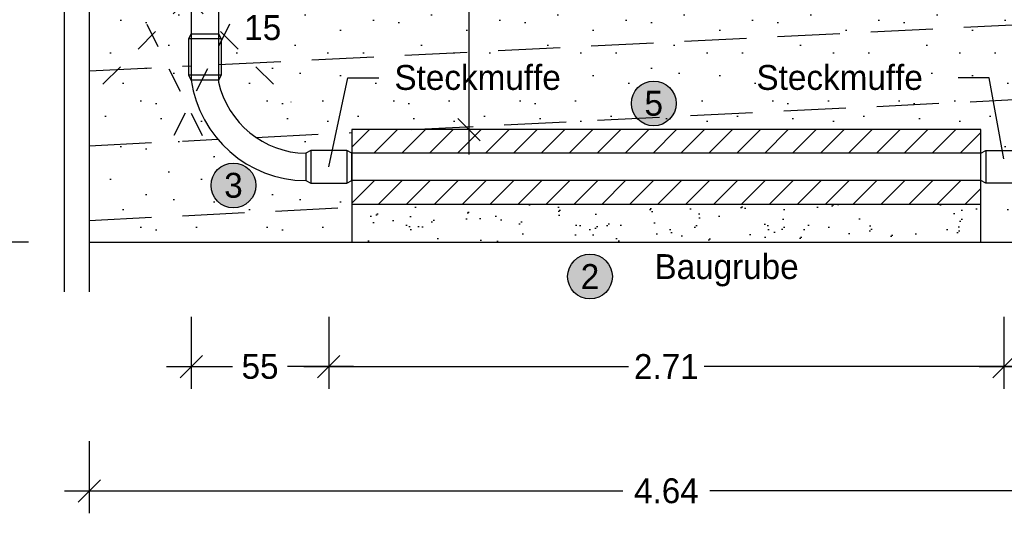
# Model space of a CAD drawing. Header units: metres. Extents: x -8 to 484, y -254 to 116.
# Tile 24 of 172: x 7.6 to 11.56, y 21.73 to 23.72. Entities that reach past the tile are written whole.
import ezdxf
from ezdxf import colors
from ezdxf.entities.mleader import LeaderData, LeaderLine
from ezdxf.math import Vec2, Vec3

# ---------------------------------------------------------------- set-up
doc = ezdxf.new("R2010")
doc.units = ezdxf.units.M
doc.linetypes.add('STRICHLINIE', pattern=[0.75, 0.5, -0.25])
doc.linetypes.add('STRICHPUNKT', pattern=[25.4, 12.7, -6.35, 0, -6.35])
for name, color, linetype in [('GTU_A_Druckbereich', 7, 'STRICHPUNKT'), ('GTU_P', 1, 'Continuous'), ('GTU_P_Baugrube', 11, 'Continuous'), ('GTU_P_Baugrube_Bemaßung', 11, 'Continuous'), ('GTU_P_Baugrube_Beschriftung', 11, 'Continuous'), ('GTU_P_Bemaßung', 1, 'Continuous'), ('GTU_P_Beschriftung', 1, 'Continuous'), ('GTU_P_Dritter_Beschriftung', 191, 'Continuous')]:
    doc.layers.add(name, color=color, linetype=linetype)
doc.styles.add('PROVI', font='PROVI.SHX')
doc.dimstyles.new('1zu50', dxfattribs={"dimscale": 0.5, "dimtxt": 0.2, "dimasz": 0.18, "dimexe": 0.18, "dimexo": 0.02, "dimgap": 0.09, "dimtad": 0, "dimtih": 1, "dimtoh": 1, "dimzin": 4, "dimdsep": 46, "dimtxsty": 'PROVI', "dimblk1": 'OBLIQUE', "dimblk2": 'OBLIQUE', "dimsah": 1, "dimcen": 0.3, "dimdle": 0.2, "dimclrd": 256, "dimclre": 256, "dimclrt": 256, "dimadec": 0, "dimazin": 0, "dimtfac": 1, "dimtdec": 4, "dimtofl": 0, "dimtmove": 2, "dimatfit": 3, "dimldrblk": 'NONE', "dimfxl": 0.4, "dimfxlon": 1, "dimtfill": 1, "dimtfillclr": 256, "dimtolj": 1, "dimtzin": 0, "dimlwd": -1, "dimlwe": -1, "dimarcsym": 0})
doc.dimstyles.new('1zu50 (cm)', dxfattribs={"dimscale": 0.5, "dimtxt": 0.2, "dimasz": 0.18, "dimexe": 0.18, "dimexo": 0.02, "dimgap": 0.09, "dimtad": 0, "dimtih": 1, "dimtoh": 1, "dimdec": 0, "dimlfac": 100, "dimzin": 4, "dimdsep": 46, "dimtxsty": 'PROVI', "dimblk1": 'OBLIQUE', "dimblk2": 'OBLIQUE', "dimsah": 1, "dimcen": 0.3, "dimdle": 0.2, "dimclrd": 256, "dimclre": 256, "dimclrt": 256, "dimadec": 0, "dimazin": 0, "dimtfac": 1, "dimtdec": 4, "dimtofl": 0, "dimtmove": 2, "dimatfit": 3, "dimldrblk": 'NONE', "dimfxl": 0.4, "dimfxlon": 1, "dimtfill": 1, "dimtfillclr": 256, "dimtolj": 1, "dimtzin": 0, "dimlwd": -1, "dimlwe": -1, "dimarcsym": 0})

# ---------------------------------------------------------------- blocks, each defined once
blk = doc.blocks.new('Druckbereich')
at = {"layer": 'GTU_A_Druckbereich', "linetype": 'STRICHLINIE', "ltscale": 0.2}
for q in [(-1.5862, -1.5485), (-1.2743, -1.7733)]:
    blk.add_line((-0.7377, -0.7), q, dxfattribs=at)
blk = doc.blocks.new('_None')
blk = doc.blocks.new('_OBLIQUE')
at = {"color": 0, "linetype": 'ByBlock'}
blk.add_line((-0.5, -0.5), (0.5, 0.5), dxfattribs=at)
blk = doc.blocks.new('*D137')
at = {"layer": 'Defpoints', "color": 0, "linetype": 'Continuous'}
for p in [(8.5, 24.2932), (8.6547, 24.2932), (8.6547, 23.8752)]:
    blk.add_point(p, dxfattribs=at)
at = {"layer": 'GTU_P_Bemaßung', "linetype": 'Continuous'}
for p, q in [((8.5, 24.0752), (8.5, 23.7852)), ((8.6547, 24.0752), (8.6547, 23.7852)), ((8.4, 23.8752), (8.7547, 23.8752))]:
    blk.add_line(p, q, dxfattribs=at)
at = {"layer": 'GTU_P_Bemaßung', "linetype": 'Continuous', "xscale": 0.09, "yscale": 0.09, "zscale": 0.09, "rotation": 180}
blk.add_blockref('_OBLIQUE', (8.5, 23.8752), dxfattribs=at)
at = {"layer": 'GTU_P_Bemaßung', "linetype": 'Continuous', "xscale": 0.09, "yscale": 0.09, "zscale": 0.09}
blk.add_blockref('_OBLIQUE', (8.6547, 23.8752), dxfattribs=at)
at = {"layer": 'GTU_P_Bemaßung', "linetype": 'Continuous', "insert": (8.5773, 23.6828), "char_height": 0.1, "attachment_point": 5, "style": 'PROVI', "bg_fill": 3, "box_fill_scale": 1.1, "bg_fill_color": 256, "bg_fill_true_color": 13158600, "bg_fill_transparency": 0}
blk.add_mtext('\\A1;15', dxfattribs=at)
blk = doc.blocks.new('*D138')
at = {"layer": 'Defpoints', "color": 0, "linetype": 'Continuous'}
for p in [(9.697, 24.7732), (9.4065, 23.2732), (9.6697, 23.2732)]:
    blk.add_point(p, dxfattribs=at)
at = {"layer": 'GTU_P_Bemaßung', "linetype": 'Continuous'}
for p, q in [((9.4065, 24.8732), (9.4065, 24.1205)), ((9.6065, 24.7732), (9.3165, 24.7732)), ((9.4065, 23.1732), (9.4065, 23.926)), ((9.6065, 23.2732), (9.3165, 23.2732))]:
    blk.add_line(p, q, dxfattribs=at)
at = {"layer": 'GTU_P_Bemaßung', "linetype": 'Continuous', "xscale": 0.09, "yscale": 0.09, "zscale": 0.09}
for p, rotation in [((9.4065, 24.7732), 90), ((9.4065, 23.2732), 270)]:
    blk.add_blockref('_OBLIQUE', p, dxfattribs=dict(at, rotation=rotation))
at = {"layer": 'GTU_P_Bemaßung', "linetype": 'Continuous', "insert": (9.4065, 24.0232), "char_height": 0.1, "attachment_point": 5, "style": 'PROVI', "bg_fill": 3, "box_fill_scale": 1.1, "bg_fill_color": 256, "bg_fill_true_color": 13158600, "bg_fill_transparency": 0}
blk.add_mtext('\\A1;1.50', dxfattribs=at)
blk = doc.blocks.new('*D139')
at = {"layer": 'Defpoints', "color": 0, "linetype": 'Continuous'}
for p in [(8.29, 23.4722), (8.8428, 23.1235), (8.8428, 22.3207)]:
    blk.add_point(p, dxfattribs=at)
at = {"layer": 'GTU_P_Bemaßung', "linetype": 'Continuous'}
for p, q in [((8.29, 22.5207), (8.29, 22.2307)), ((8.8428, 22.5207), (8.8428, 22.2307)), ((8.19, 22.3207), (8.4561, 22.3207)), ((8.9428, 22.3207), (8.6767, 22.3207))]:
    blk.add_line(p, q, dxfattribs=at)
at = {"layer": 'GTU_P_Bemaßung', "linetype": 'Continuous', "xscale": 0.09, "yscale": 0.09, "zscale": 0.09, "rotation": 180}
blk.add_blockref('_OBLIQUE', (8.29, 22.3207), dxfattribs=at)
at = {"layer": 'GTU_P_Bemaßung', "linetype": 'Continuous', "xscale": 0.09, "yscale": 0.09, "zscale": 0.09}
blk.add_blockref('_OBLIQUE', (8.8428, 22.3207), dxfattribs=at)
at = {"layer": 'GTU_P_Bemaßung', "linetype": 'Continuous', "insert": (8.5664, 22.3207), "char_height": 0.1, "attachment_point": 5, "style": 'PROVI', "bg_fill": 3, "box_fill_scale": 1.1, "bg_fill_color": 256, "bg_fill_true_color": 13158600, "bg_fill_transparency": 0}
blk.add_mtext('\\A1;55', dxfattribs=at)
blk = doc.blocks.new('*D142')
at = {"layer": 'Defpoints', "color": 0, "linetype": 'Continuous'}
for p in [(8.8428, 23.1235), (11.5569, 23.0582), (11.5569, 22.3207)]:
    blk.add_point(p, dxfattribs=at)
at = {"layer": 'GTU_P_Bemaßung', "linetype": 'Continuous'}
for p, q in [((8.8428, 22.5207), (8.8428, 22.2307)), ((11.5569, 22.5207), (11.5569, 22.2307)), ((8.7428, 22.3207), (10.0479, 22.3207)), ((11.6569, 22.3207), (10.3519, 22.3207))]:
    blk.add_line(p, q, dxfattribs=at)
at = {"layer": 'GTU_P_Bemaßung', "linetype": 'Continuous', "xscale": 0.09, "yscale": 0.09, "zscale": 0.09, "rotation": 180}
blk.add_blockref('_OBLIQUE', (8.8428, 22.3207), dxfattribs=at)
at = {"layer": 'GTU_P_Bemaßung', "linetype": 'Continuous', "xscale": 0.09, "yscale": 0.09, "zscale": 0.09}
blk.add_blockref('_OBLIQUE', (11.5569, 22.3207), dxfattribs=at)
at = {"layer": 'GTU_P_Bemaßung', "linetype": 'Continuous', "insert": (10.1999, 22.3207), "char_height": 0.1, "attachment_point": 5, "style": 'PROVI', "bg_fill": 3, "box_fill_scale": 1.1, "bg_fill_color": 256, "bg_fill_true_color": 13158600, "bg_fill_transparency": 0}
blk.add_mtext('\\A1;2.71', dxfattribs=at)
blk = doc.blocks.new('*D143')
at = {"layer": 'Defpoints', "color": 0, "linetype": 'Continuous'}
for p in [(12.1101, 23.4722), (11.5569, 23.0582), (12.1101, 22.3207)]:
    blk.add_point(p, dxfattribs=at)
at = {"layer": 'GTU_P_Bemaßung', "linetype": 'Continuous'}
for p, q in [((11.5569, 22.5207), (11.5569, 22.2307)), ((12.1101, 22.5207), (12.1101, 22.2307)), ((11.4569, 22.3207), (11.7232, 22.3207)), ((12.2101, 22.3207), (11.9438, 22.3207))]:
    blk.add_line(p, q, dxfattribs=at)
at = {"layer": 'GTU_P_Bemaßung', "linetype": 'Continuous', "xscale": 0.09, "yscale": 0.09, "zscale": 0.09, "rotation": 180}
blk.add_blockref('_OBLIQUE', (11.5569, 22.3207), dxfattribs=at)
at = {"layer": 'GTU_P_Bemaßung', "linetype": 'Continuous', "xscale": 0.09, "yscale": 0.09, "zscale": 0.09}
blk.add_blockref('_OBLIQUE', (12.1101, 22.3207), dxfattribs=at)
at = {"layer": 'GTU_P_Bemaßung', "linetype": 'Continuous', "insert": (11.8335, 22.3207), "char_height": 0.1, "attachment_point": 5, "style": 'PROVI', "bg_fill": 3, "box_fill_scale": 1.1, "bg_fill_color": 256, "bg_fill_true_color": 13158600, "bg_fill_transparency": 0}
blk.add_mtext('\\A1;55', dxfattribs=at)
blk = doc.blocks.new('*D213')
at = {"layer": 'Defpoints', "color": 0, "linetype": 'Continuous'}
for p in [(7.88, 22.8207), (12.5201, 22.8207), (12.5201, 21.8207)]:
    blk.add_point(p, dxfattribs=at)
at = {"layer": 'GTU_P_Baugrube_Bemaßung', "linetype": 'Continuous'}
for p, q in [((7.88, 22.0207), (7.88, 21.7307)), ((12.5201, 22.0207), (12.5201, 21.7307)), ((7.78, 21.8207), (10.0251, 21.8207)), ((12.6201, 21.8207), (10.3751, 21.8207))]:
    blk.add_line(p, q, dxfattribs=at)
at = {"layer": 'GTU_P_Baugrube_Bemaßung', "linetype": 'Continuous', "xscale": 0.09, "yscale": 0.09, "zscale": 0.09, "rotation": 180}
blk.add_blockref('_OBLIQUE', (7.88, 21.8207), dxfattribs=at)
at = {"layer": 'GTU_P_Baugrube_Bemaßung', "linetype": 'Continuous', "xscale": 0.09, "yscale": 0.09, "zscale": 0.09}
blk.add_blockref('_OBLIQUE', (12.5201, 21.8207), dxfattribs=at)
at = {"layer": 'GTU_P_Baugrube_Bemaßung', "linetype": 'Continuous', "insert": (10.2001, 21.8207), "char_height": 0.1, "attachment_point": 5, "style": 'PROVI', "bg_fill": 3, "box_fill_scale": 1.1, "bg_fill_color": 256, "bg_fill_true_color": 13158600, "bg_fill_transparency": 0}
blk.add_mtext('\\A1;4.64', dxfattribs=at)
blk = doc.blocks.new('*D221')
at = {"layer": 'Defpoints', "color": 0, "linetype": 'Continuous'}
for p in [(7.88, 24.7732), (7.4361, 22.8207), (7.88, 22.8207)]:
    blk.add_point(p, dxfattribs=at)
at = {"layer": 'GTU_P_Baugrube_Bemaßung', "linetype": 'Continuous'}
for p, q in [((7.4361, 24.8732), (7.4361, 23.8965)), ((7.6361, 24.7732), (7.3461, 24.7732)), ((7.4361, 22.7207), (7.4361, 23.6974)), ((7.6361, 22.8207), (7.3461, 22.8207))]:
    blk.add_line(p, q, dxfattribs=at)
at = {"layer": 'GTU_P_Baugrube_Bemaßung', "linetype": 'Continuous', "xscale": 0.09, "yscale": 0.09, "zscale": 0.09}
for p, rotation in [((7.4361, 24.7732), 90), ((7.4361, 22.8207), 270)]:
    blk.add_blockref('_OBLIQUE', p, dxfattribs=dict(at, rotation=rotation))
at = {"layer": 'GTU_P_Baugrube_Bemaßung', "linetype": 'Continuous', "insert": (7.4361, 23.797), "char_height": 0.1, "attachment_point": 5, "style": 'PROVI', "bg_fill": 3, "box_fill_scale": 1.1, "bg_fill_color": 256, "bg_fill_true_color": 13158600, "bg_fill_transparency": 0}
blk.add_mtext('\\A1;1.95', dxfattribs=at)

msp = doc.modelspace()

# ---------------------------------------------------------------- hatches: boundary and pattern name
at = {"layer": 'GTU_P'}
h = msp.add_hatch(dxfattribs=at)
h.set_pattern_fill('SCREED', color=256, scale=0.02, angle=45, style=0)
h.set_pattern_definition([(45, (3.51503, -58.58), (0.5388154, 0.8980256), [-0.127, 0, -0.381, 0]), (45, (3.50605, -58.57102), (0.5388154, 0.8980256), [-0.0508, 0, -0.1778, 0, -0.09144, 0, -0.381, 0]), (45, (3.49707, -58.56204), (0.5388154, 0.8980256), [-0.0254, 0, -0.127, 0, -0.127, 0, -0.2794, 0, -0.09144, 0]), (45, (3.4881, -58.55306), (0.5388154, 0.8980256), [-0.09144, 0, -0.4064, 0]), (45, (3.4791, -58.54408), (0.5388154, 0.8980256), [-0.3048, 0, -0.3048, 0]), (45, (3.47013, -58.5351), (0.5388154, 0.8980256), [-0.4318, 0]), (45, (3.46115, -58.52612), (0.5388154, 0.8980256), [-0.127, 0, -0.5588, 0]), (45, (3.45217, -58.51714), (0.5388154, 0.8980256), [-0.1778, 0, -0.1016, 0]), (45, (3.4432, -58.50816), (0.5388154, 0.8980256), [-0.254, 0]), (45, (3.42523, -58.4902), (0.5388154, 0.8980256), [-0.03556, 0, -0.381, 0, -0.2286, 0]), (45, (3.41625, -58.48122), (0.5388154, 0.8980256), [-0.0508, 0, -0.00508, 0, -0.127, 0]), (45, (3.40727, -58.47224), (0.5388154, 0.8980256), [-0.0254, 0, -0.3302, 0, -0.381, 0]), (45, (3.39829, -58.46326), (0.5388154, 0.8980256), [-0.254, 0]), (45, (3.3893, -58.45428), (0.5388154, 0.8980256), [-0.127, 0, -0.5334, 0]), (45, (3.37135, -58.43632), (0.5388154, 0.8980256), [-0.6096, 0]), (45, (3.36237, -58.42734), (0.5388154, 0.8980256), [-0.127, 0, -0.01016, 0, -0.1778, 0]), (45, (3.35338, -58.41836), (0.5388154, 0.8980256), [-0.03556, 0, -0.254, 0, -0.1016, 0, -0.1778, 0, -0.2032, 0]), (45, (3.3444, -58.40938), (0.5388154, 0.8980256), [-0.0762, 0, -0.1016, 0, -0.254, 0, -0.01016, 0, -0.127, 0]), (45, (3.33542, -58.4004), (0.5388154, 0.8980256), [-0.254, 0])])
h.paths.add_polyline_path([(8.9356, 22.9732), (8.9356, 22.8237), (11.4641, 22.8253), (11.4641, 22.9732)])
at = {"layer": 'GTU_P_Baugrube', "linetype": 'Continuous', "transparency": 33554687}
h = msp.add_hatch(dxfattribs=at)
h.set_pattern_fill('DOTS2', color=256, scale=0.02, style=0)
h.paths.add_polyline_path([(8.9356, 22.961), (7.88, 22.9082), (7.88, 22.8207), (8.9356, 22.8207)])
h.paths.add_polyline_path([(8.9154, 23.0582), (8.7702, 23.0582), (8.75, 23.0682, -0.21835), (8.3963, 23.2344), (7.88, 23.2086), (7.88, 22.9082), (8.9356, 22.961), (8.9356, 23.0682)])
h.paths.add_polyline_path([(8.29, 23.5295), (7.88, 23.509), (7.88, 23.2086), (8.3963, 23.2344, -0.141711), (8.29, 23.4722)])
h.paths.add_polyline_path([(8.29, 23.8298), (7.88, 23.8093), (7.88, 23.509), (8.29, 23.5295)])
h.paths.add_polyline_path([(7.88, 23.8093), (8.29, 23.8298), (8.29, 24.1432), (7.88, 24.1432)])
h.paths.add_polyline_path([(8.65, 24.1432), (8.4, 24.1432), (8.4, 23.8353), (12.0001, 24.0153), (12.0001, 24.1432), (11.7501, 24.1432), (11.7501, 24.3032), (8.65, 24.1482)])
h.paths.add_polyline_path([(8.4, 23.535), (12.0001, 23.715), (12.0001, 24.0153), (8.4, 23.8353)])
h.paths.add_polyline_path([(8.5499, 23.2421), (8.9356, 23.2614), (8.9356, 23.2732), (9.1735, 23.2732), (11.985, 23.4138, 0.036041), (12.0001, 23.4642), (12.0001, 23.715), (8.4, 23.535), (8.4, 23.4642, 0.190425)])
h.paths.add_polyline_path([(8.9154, 23.1889), (8.9356, 23.1782), (8.9356, 23.2614), (8.5499, 23.2421, 0.14715), (8.75, 23.1782), (8.7702, 23.1889)])
h.paths.add_polyline_path([(11.4641, 23.1782), (11.4843, 23.1889), (11.6296, 23.1889), (11.6497, 23.1782, 0.30669), (11.985, 23.4138), (9.1735, 23.2732), (11.4641, 23.2732)])
h.paths.add_polyline_path([(11.6296, 23.0582), (11.4843, 23.0582), (11.4641, 23.0682), (11.4641, 22.8207), (12.5201, 22.8207), (12.5201, 23.1402), (11.8288, 23.1056, -0.09835), (11.6497, 23.0682)])
h.paths.add_polyline_path([(11.8288, 23.1056), (12.5201, 23.1402), (12.5201, 23.4406), (12.0995, 23.4196, -0.232663)])
h.paths.add_polyline_path([(12.1101, 23.4722, -0.028622), (12.0995, 23.4196), (12.5201, 23.4406), (12.5201, 23.741), (12.1101, 23.7205)])
h.paths.add_polyline_path([(12.1101, 23.7205), (12.5201, 23.741), (12.5201, 24.0413), (12.1101, 24.0208)])
h.paths.add_polyline_path([(12.5201, 24.1432), (12.1101, 24.1432), (12.1101, 24.0208), (12.5201, 24.0413)])
at = {"layer": 'GTU_P_Beschriftung', "true_color": 0xffffff}
msp.add_hatch(color=7, dxfattribs=at).paths.add_polyline_path([(10.2392, 23.3785, 1), (10.0592, 23.3785, 1)])

# ---------------------------------------------------------------- linework, layer by layer
at = {"layer": 'GTU_A_Druckbereich', "linetype": 'STRICHLINIE', "ltscale": 0.2}
for q in [(8.6909, 23.3847), (8.379, 23.1599)]:
    msp.add_line((7.8423, 24.2332), q, dxfattribs=at)
at = {"layer": 'GTU_P'}
for p, q in [((8.4106, 23.4924), (8.28, 23.4924)), ((8.7702, 23.1889), (8.7702, 23.0582)), ((8.9154, 23.1889), (8.9154, 23.0582)), ((11.4843, 23.1889), (11.4843, 23.0582)), ((11.4641, 23.0682), (8.9356, 23.0682))]:
    msp.add_line(p, q, dxfattribs=at)
at = {"layer": 'GTU_P', "linetype": 'Continuous'}
for points in [[(8.29, 24.3932), (8.29, 23.4722, 0.371558), (8.75, 23.0682)], [(8.4, 24.3932), (8.4, 23.4642, 0.347307), (8.75, 23.1782)]]:
    msp.add_lwpolyline(points, format="xyb", dxfattribs=at)
at = {"layer": 'GTU_P'}
for points in [[(8.7702, 23.0582), (8.9154, 23.0582), (8.9356, 23.0682), (8.9356, 23.1782), (8.9154, 23.1889), (8.7702, 23.1889), (8.75, 23.1782), (8.75, 23.0682)], [(11.6296, 23.0582), (11.4843, 23.0582), (11.4641, 23.0682), (11.4641, 23.1782), (11.4843, 23.1889), (11.6296, 23.1889), (11.6497, 23.1782), (11.6497, 23.0682)]]:
    msp.add_lwpolyline(points, close=True, dxfattribs=at)
msp.add_lwpolyline([(8.9356, 22.9732), (11.4641, 22.9732)], dxfattribs=at)
at = {"layer": 'GTU_P_Baugrube', "linetype": 'STRICHLINIE', "ltscale": 0.5}
for points in [[(8.4, 23.535), (12.0001, 23.715)], [(7.88, 23.509), (8.29, 23.5295)], [(9.1735, 23.2732), (11.985, 23.4138)], [(8.5499, 23.2421), (8.9356, 23.2614)], [(7.88, 23.2086), (8.3963, 23.2344)], [(7.88, 22.9082), (8.9356, 22.961)]]:
    msp.add_lwpolyline(points, dxfattribs=at)
at = {"layer": 'GTU_P_Beschriftung'}
msp.add_circle((10.1492, 23.3785, 23875.401), 0.09, dxfattribs=at)

# ---------------------------------------------------------------- texts
at = {"layer": 'GTU_P_Baugrube_Beschriftung', "color": 11, "insert": (10.152, 22.7726), "char_height": 0.1, "attachment_point": 1, "style": 'PROVI', "bg_fill": 2}
msp.add_mtext('Baugrube', dxfattribs=at)
at = {"layer": 'GTU_P_Beschriftung', "insert": (10.1492, 23.3785, 23875.401), "char_height": 0.1, "attachment_point": 5, "style": 'PROVI'}
msp.add_mtext('5', dxfattribs=at)

# ---------------------------------------------------------------- next in the draw order: leaders
at = {"layer": 'GTU_P_Beschriftung', "linetype": 'Continuous'}
ml = msp.add_multileader_mtext('Standard', dxfattribs=at)
ml.set_content('Steckmuffe', color=256, style='PROVI')
ml.set_leader_properties(color=256, linetype='ByLayer', lineweight=-1)
ml.set_arrow_properties(name='NONE')
ml.build(insert=Vec2(0, 0))
ml.multileader.update_dxf_attribs({"dogleg_length": 0.125, "arrow_head_size": 0.0625, "scale": 0.05})
ctx = ml.context
ctx.base_point, ctx.scale, ctx.char_height, ctx.arrow_head_size, ctx.landing_gap_size, ctx.plane_origin = Vec3(10.4997, 23.4813), 0.05, 0.1, 0.0625, 0.0625, Vec3(-8.2735, -777.2125)
notes = []
notes.append((ctx, [(0, (1, 1, 0), (11.4983, 23.4813), (-1, 0), 0.125, [(0, [(11.5569, 23.1559)], 0, [])])]))
ctx.mtext.insert = Vec3(10.5622, 23.533)
ctx.mtext.has_bg_fill, ctx.mtext.bg_color, ctx.mtext.bg_scale_factor, ctx.mtext.bg_transparency, ctx.mtext.use_window_bg_color = 1, -1027028792, 1, 0, 1
for ctx, leaders in notes:
    for number, flags, end, landing, length, lines in leaders:
        leader = LeaderData()
        leader.index, (leader.has_last_leader_line, leader.has_dogleg_vector, leader.attachment_direction) = number, flags
        leader.last_leader_point, leader.dogleg_vector, leader.dogleg_length = Vec3(end), Vec3(landing), length
        for number, points, colour, breaks in lines:
            line = LeaderLine()
            line.index, line.vertices, line.color, line.breaks = number, Vec3.list(points), colors.encode_raw_color(colour), breaks
            leader.lines.append(line)
        ctx.leaders.append(leader)

# ---------------------------------------------------------------- next in the draw order: hatches: boundary and pattern name
at = {"layer": 'GTU_P'}
h = msp.add_hatch(dxfattribs=at)
h.set_pattern_fill('ANSI31', color=256, scale=0.025, style=0)
h.set_pattern_definition([(45, (-6.15365, -200.67786), (-0.0561266, 0.0561266), [])])
h.paths.add_polyline_path([(8.9356, 23.0682), (8.9356, 22.9732), (11.4641, 22.9732), (11.4641, 23.0682)])
h.paths.add_polyline_path([(8.9356, 23.2732), (8.9356, 23.1782), (11.4641, 23.1782), (11.4641, 23.2732)])

# ---------------------------------------------------------------- next in the draw order: linework, layer by layer
msp.add_line((11.4641, 23.1782), (8.9356, 23.1782), dxfattribs=at)
msp.add_lwpolyline([(11.4641, 23.2732), (8.9356, 23.2732), (8.9356, 22.8207), (11.4641, 22.8207)], close=True, dxfattribs=at)

# ---------------------------------------------------------------- next in the draw order: dimensions: what is measured, and where the dimension line sits
at = {"layer": 'GTU_P_Baugrube_Bemaßung', "linetype": 'Continuous'}
dim = msp.add_linear_dim(base=(12.5201, 21.8207), p1=(7.88, 22.8207), p2=(12.5201, 22.8207), dimstyle='1zu50', dxfattribs=at)
dim.commit()
dim.dimension.update_dxf_attribs({"geometry": '*D213', "text_midpoint": (10.2001, 21.8207)})

# ---------------------------------------------------------------- next in the draw order: leaders
at = {"layer": 'GTU_P_Beschriftung', "linetype": 'Continuous'}
ml = msp.add_multileader_mtext('Standard', dxfattribs=at)
ml.set_content('Steckmuffe', color=256, style='PROVI')
ml.set_leader_properties(color=256, linetype='ByLayer', lineweight=-1)
ml.set_arrow_properties(name='NONE')
ml.build(insert=Vec2(0, 0))
ml.multileader.update_dxf_attribs({"dogleg_length": 0.125, "arrow_head_size": 0.0625, "scale": 0.05})
ctx = ml.context
ctx.base_point, ctx.scale, ctx.char_height, ctx.arrow_head_size, ctx.landing_gap_size, ctx.plane_origin = Vec3(9.0442, 23.4813), 0.05, 0.1, 0.0625, 0.0625, Vec3(-9.1943, -777.2449)
notes = []
notes.append((ctx, [(0, (1, 1, 0), (8.9192, 23.4813), (1, 0), 0.125, [(0, [(8.8428, 23.1235)], 0, [])])]))
ctx.mtext.insert = Vec3(9.1067, 23.533)
ctx.mtext.has_bg_fill, ctx.mtext.bg_color, ctx.mtext.bg_scale_factor, ctx.mtext.bg_transparency, ctx.mtext.use_window_bg_color = 1, -1027028792, 1, 0, 1
for ctx, leaders in notes:
    for number, flags, end, landing, length, lines in leaders:
        leader = LeaderData()
        leader.index, (leader.has_last_leader_line, leader.has_dogleg_vector, leader.attachment_direction) = number, flags
        leader.last_leader_point, leader.dogleg_vector, leader.dogleg_length = Vec3(end), Vec3(landing), length
        for number, points, colour, breaks in lines:
            line = LeaderLine()
            line.index, line.vertices, line.color, line.breaks = number, Vec3.list(points), colors.encode_raw_color(colour), breaks
            leader.lines.append(line)
        ctx.leaders.append(leader)

# ---------------------------------------------------------------- next in the draw order: linework, layer by layer
at = {"layer": 'GTU_P_Baugrube', "linetype": 'Continuous'}
msp.add_lwpolyline([(7.78, 22.6207), (7.78, 24.7732), (7.88, 24.7732), (7.88, 22.6207)], dxfattribs=at)
at = {"layer": 'GTU_P_Baugrube', "linetype": 'Continuous', "flags": 128}
msp.add_lwpolyline([(7.88, 24.1432), (7.88, 22.8207), (12.5201, 22.8207), (12.5201, 24.1432)], dxfattribs=at)

# ---------------------------------------------------------------- next in the draw order: block references
at = {"layer": 'GTU_A_Druckbereich'}
msp.add_blockref('Druckbereich', (9.45, 24.9332), dxfattribs=at)

# ---------------------------------------------------------------- next in the draw order: dimensions: what is measured, and where the dimension line sits
at = {"layer": 'GTU_P_Baugrube_Bemaßung', "linetype": 'Continuous'}
dim = msp.add_linear_dim(base=(7.4361, 22.8207), p1=(7.88, 24.7732), p2=(7.88, 22.8207), angle=90, dimstyle='1zu50', dxfattribs=at)
dim.commit()
dim.dimension.update_dxf_attribs({"geometry": '*D221', "text_midpoint": (7.4361, 23.797)})
at = {"layer": 'GTU_P_Bemaßung', "linetype": 'Continuous'}
dim = msp.add_linear_dim(base=(9.4065, 23.2732), p1=(9.697, 24.7732), p2=(9.6697, 23.2732), angle=90, dimstyle='1zu50', dxfattribs=at)
dim.commit()
dim.dimension.update_dxf_attribs({"geometry": '*D138', "text_midpoint": (9.4065, 24.0232)})
dim = msp.add_linear_dim(base=(8.6547, 23.8752), p1=(8.5, 24.2932), p2=(8.6547, 24.2932), dimstyle='1zu50 (cm)', dxfattribs=at)
dim.commit()
dim.dimension.update_dxf_attribs({"geometry": '*D137', "text_midpoint": (8.5773, 23.6828), "dimtype": 160})
dim = msp.add_linear_dim(base=(8.8428, 22.3207), p1=(8.29, 23.4722), p2=(8.8428, 23.1235), dimstyle='1zu50 (cm)', dxfattribs=at)
dim.commit()
dim.dimension.update_dxf_attribs({"geometry": '*D139', "text_midpoint": (8.5664, 22.3207)})

# ---------------------------------------------------------------- next in the draw order: hatches: boundary and pattern name
at = {"layer": 'GTU_P_Beschriftung', "true_color": 0xffffff}
msp.add_hatch(color=7, dxfattribs=at).paths.add_polyline_path([(8.5495, 23.0487, 1), (8.3695, 23.0487, 1)])

# ---------------------------------------------------------------- next in the draw order: linework, layer by layer
at = {"layer": 'GTU_P'}
msp.add_line((8.4106, 23.6376), (8.28, 23.6376), dxfattribs=at)
msp.add_lwpolyline([(8.28, 23.4924), (8.28, 23.6376), (8.29, 23.6578), (8.4, 23.6578), (8.4106, 23.6376), (8.4106, 23.4924), (8.4, 23.4722), (8.29, 23.4722)], close=True, dxfattribs=at)
at = {"layer": 'GTU_P_Beschriftung'}
msp.add_circle((8.4595, 23.0487), 0.09, dxfattribs=at)
at = {"layer": 'GTU_P_Dritter_Beschriftung'}
msp.add_lwpolyline([(9.5353, 24.1925, 0, 0.1, 0), (9.5353, 24.2952, 1, 1, 0)], format="xyseb", dxfattribs=at)

# ---------------------------------------------------------------- next in the draw order: texts
at = {"layer": 'GTU_P_Beschriftung', "insert": (8.4595, 23.0487), "char_height": 0.1, "attachment_point": 5, "style": 'PROVI'}
msp.add_mtext('3', dxfattribs=at)

# ---------------------------------------------------------------- next in the draw order: dimensions: what is measured, and where the dimension line sits
at = {"layer": 'GTU_P_Bemaßung', "linetype": 'Continuous'}
dim = msp.add_linear_dim(base=(11.5569, 22.3207), p1=(8.8428, 23.1235), p2=(11.5569, 23.0582), dimstyle='1zu50', dxfattribs=at)
dim.commit()
dim.dimension.update_dxf_attribs({"geometry": '*D142', "text_midpoint": (10.1999, 22.3207)})

# ---------------------------------------------------------------- next in the draw order: hatches: boundary and pattern name
at = {"layer": 'GTU_P_Baugrube_Bemaßung', "true_color": 0xffffff}
msp.add_hatch(color=7, dxfattribs=at).paths.add_polyline_path([(9.9829, 22.6826, 1), (9.8029, 22.6826, 1)])

# ---------------------------------------------------------------- next in the draw order: linework, layer by layer
at = {"layer": 'GTU_P_Baugrube_Bemaßung'}
msp.add_circle((9.8929, 22.6826), 0.09, dxfattribs=at)

# ---------------------------------------------------------------- next in the draw order: texts
at = {"layer": 'GTU_P_Baugrube_Bemaßung', "insert": (9.8929, 22.6826), "char_height": 0.1, "attachment_point": 5, "style": 'PROVI'}
msp.add_mtext('2', dxfattribs=at)

# ---------------------------------------------------------------- next in the draw order: dimensions: what is measured, and where the dimension line sits
at = {"layer": 'GTU_P_Bemaßung', "linetype": 'Continuous'}
dim = msp.add_linear_dim(base=(12.1101, 22.3207), p1=(11.5569, 23.0582), p2=(12.1101, 23.4722), dimstyle='1zu50 (cm)', dxfattribs=at)
dim.commit()
dim.dimension.update_dxf_attribs({"geometry": '*D143', "text_midpoint": (11.8335, 22.3207)})

doc.saveas('drawing.dxf')
